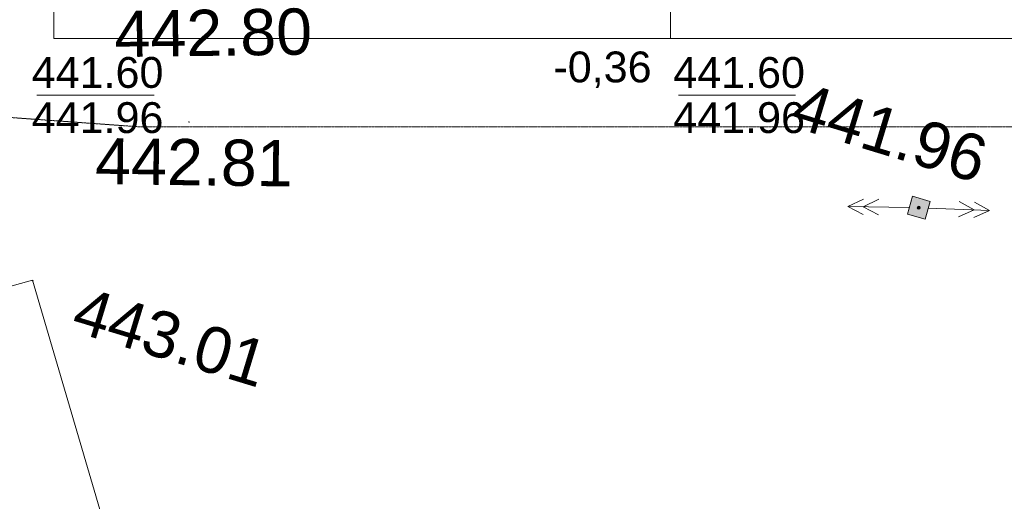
# Model space of a CAD drawing. Header units: millimetres. Extents: x 918404 to 1362154, y 4120617 to 4364104.
# Tile 247 of 256: x 1057354 to 1063741, y 4206829 to 4209954. Entities that reach past the tile are written whole.
import ezdxf

# ---------------------------------------------------------------- set-up
doc = ezdxf.new("R2010")
doc.units = ezdxf.units.MM
doc.header["$MEASUREMENT"] = 0
doc.linetypes.add('Д_ТРОТ_ТРУБА', pattern=[1.5, 0.75, -0.75])
for name, color, linetype, lineweight in [('(022) Возд. Линии_Ном._пера__240', 240, 'Continuous', 18), ('(022) Возд. Линии_Ном._пера__7', 7, 'Continuous', 18), ('(038) Деревья_Ном._пера__1', 1, 'Continuous', 18), ('(038) Деревья_Ном._пера__5', 5, 'Continuous', 18), ('0_Ном._пера__7', 7, 'Continuous', 18), ('надписи ВК_Ном._пера__1', 1, 'Continuous', 18), ('надписи ВК_Ном._пера__7', 7, 'Continuous', 18), ('ТОЧКИ_Ном._пера__6', 6, 'Continuous', 18)]:
    doc.layers.add(name, color=color, linetype=linetype, lineweight=lineweight)
doc.layers.add('ВЫСОТА_Ном._пера__252', color=7, linetype='Continuous', lineweight=18, true_color=0x929292)
doc.styles.add('СГЕНЕРИР_СТИЛЬ_1', font='arial.ttf')
doc.styles.add('СГЕНЕРИР_СТИЛЬ_2', font='arial.ttf')

msp = doc.modelspace()

# ---------------------------------------------------------------- hatches: boundary and pattern name
at = {"layer": '(022) Возд. Линии_Ном._пера__240', "linetype": 'Continuous'}
h = msp.add_hatch(color=256, dxfattribs=at)
h.paths.add_polyline_path([(1063145.1, 4208807.8), (1063112.5, 4208692.3), (1063228, 4208659.7), (1063260.6, 4208775.1)])
h.paths.add_polyline_path([(1063196.1, 4208730.8, -1), (1063177, 4208736.6, -1)], flags=0)
at = {"layer": '(022) Возд. Линии_Ном._пера__7', "linetype": 'Continuous'}
msp.add_hatch(color=256, dxfattribs=at).paths.add_polyline_path([(1063181.4, 4208742.3, 1), (1063191.7, 4208725.1, 1)])

# ---------------------------------------------------------------- linework, layer by layer
for p, q in [((1062726.6, 4208741.9), (1062827.5, 4208790.1)), ((1062826.6, 4208740.1), (1062927.5, 4208788.3)), ((1063546.3, 4208720.1), (1063448.3, 4208773.9)), ((1063646.2, 4208716.4), (1063548.2, 4208770.1)), ((1062726.6, 4208741.9), (1062825.7, 4208690.1)), ((1063126.6, 4208734.8), (1062726.6, 4208741.9)), ((1062826.6, 4208740.1), (1062925.7, 4208688.3)), ((1063246.5, 4208731.5), (1063646.2, 4208716.4)), ((1063546.3, 4208720.1), (1063444.5, 4208673.9)), ((1063646.2, 4208716.4), (1063544.4, 4208670.2))]:
    msp.add_line(p, q, dxfattribs=at)
at = {"layer": '(022) Возд. Линии_Ном._пера__7', "linetype": 'Continuous', "flags": 128}
msp.add_lwpolyline([(1063260.6, 4208775.1), (1063145.1, 4208807.8), (1063112.5, 4208692.3), (1063228, 4208659.7)], close=True, dxfattribs=at)
at = {"layer": '(022) Возд. Линии_Ном._пера__7', "linetype": 'Continuous'}
msp.add_circle((1063186.6, 4208733.7), 10, dxfattribs=at)
at = {"layer": '0_Ном._пера__7', "linetype": 'Д_ТРОТ_ТРУБА', "flags": 128}
msp.add_lwpolyline([(1052189.6, 4209688.2), (1058122.2, 4209259.3), (1071131.1, 4209259.3), (1077511.2, 4210326.1)], dxfattribs=at)
at = {"layer": '0_Ном._пера__7', "linetype": 'Continuous', "flags": 128}
msp.add_lwpolyline([(1054927.7, 4207563.9), (1057437.4, 4208262.7), (1058859.1, 4203415), (1056349.5, 4202716.1)], close=True, dxfattribs=at)
at = {"layer": 'надписи ВК_Ном._пера__1', "linetype": 'Continuous'}
for p, q in [((1057576.4, 4211831.8), (1057576.4, 4209831.8)), ((1061576.4, 4211831.8), (1061576.4, 4209831.8)), ((1061576.4, 4211831.8), (1061576.4, 4209831.8)), ((1061576.4, 4209831.8), (1057576.4, 4209831.8)), ((1065576.4, 4209831.8), (1061576.4, 4209831.8))]:
    msp.add_line(p, q, dxfattribs=at)
at = {"layer": 'надписи ВК_Ном._пера__7', "linetype": 'Continuous'}
for p, q in [((1057466.3, 4209464.6), (1058225.8, 4209464.6)), ((1061628.1, 4209464.6), (1062387.6, 4209464.6))]:
    msp.add_line(p, q, dxfattribs=at)
at = {"layer": 'ТОЧКИ_Ном._пера__6', "linetype": 'Continuous'}
for p, q in [((1058447.2, 4209291.2), (1058456.8, 4209288.2)), ((1063186.6, 4208733.7), (1063196.1, 4208730.8)), ((1057433.7, 4208261.7), (1057443.3, 4208258.8))]:
    msp.add_line(p, q, dxfattribs=at)

# ---------------------------------------------------------------- texts
at = {"layer": '(038) Деревья_Ном._пера__1', "linetype": 'Continuous', "char_height": 200, "attachment_point": 5, "style": 'СГЕНЕРИР_СТИЛЬ_2'}
for s, insert in [('{441.60}', (1057859.3, 4209610.1)), ('{441.60}', (1062021.1, 4209610.1)), ('{441.96}', (1057859.3, 4209317.2)), ('{441.96}', (1062021.1, 4209317.2))]:
    msp.add_mtext(s, dxfattribs=dict(at, insert=insert))
at = {"layer": '(038) Деревья_Ном._пера__5', "linetype": 'Continuous', "insert": (1061134.8, 4209628.8), "char_height": 200, "attachment_point": 5, "style": 'СГЕНЕРИР_СТИЛЬ_2'}
msp.add_mtext('{-0,36}', dxfattribs=at)
at = {"layer": 'ВЫСОТА_Ном._пера__252', "linetype": 'Continuous', "char_height": 300, "attachment_point": 4, "style": 'СГЕНЕРИР_СТИЛЬ_1'}
for s, insert, rotation in [('{442.80}', (1057968.8, 4209858.6), 0.78031), ('{441.96}', (1062386.1, 4209406.3), 343.07836), ('{442.81}', (1057843.6, 4209034.8), 359.31537), ('{443.01}', (1057719.7, 4208079.2), 343.07836)]:
    msp.add_mtext(s, dxfattribs=dict(at, insert=insert, rotation=rotation))

doc.saveas('drawing.dxf')
